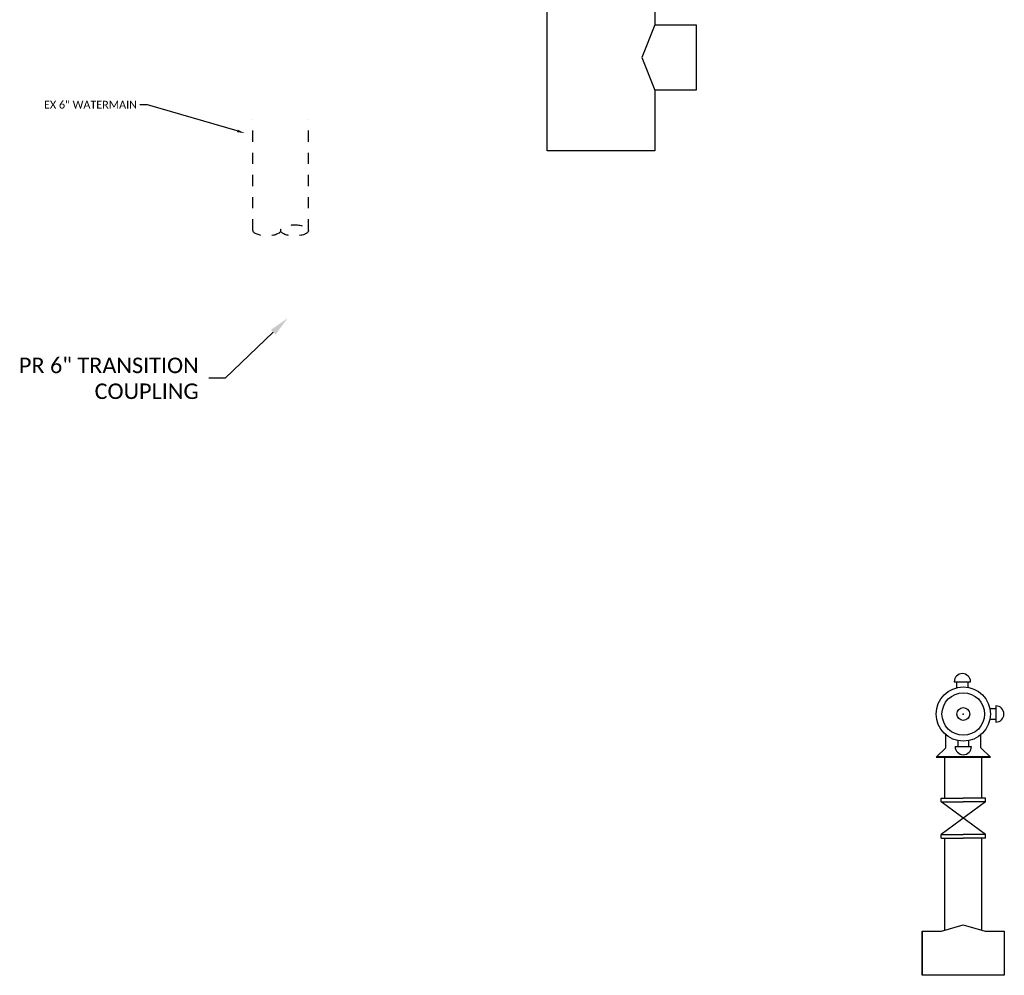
# Model space of a CAD drawing. Header units: feet. Extents: x 2205963 to 2207247, y 306378 to 307002.
# Tile 9 of 16: x 2207201 to 2207210, y 306944 to 306953. Entities that reach past the tile are written whole.
import ezdxf
from ezdxf import colors
from ezdxf.entities.mleader import LeaderData, LeaderLine
from ezdxf.math import Vec2, Vec3

# ---------------------------------------------------------------- set-up
doc = ezdxf.new("R2010")
doc.units = ezdxf.units.FT
doc.header["$MEASUREMENT"] = 0
doc.linetypes.add('2', pattern=[0.1, 0.06, -0.04])
for name, color, linetype in [('SH_Text', 7, 'Continuous'), ('SH_TextM', 7, 'Continuous'), ('UT_P_Water', 133, 'Continuous'), ('UT_P_Water_Cells', 133, 'Continuous'), ('UT_X_Water_Cells', 131, 'Continuous')]:
    doc.layers.add(name, color=color, linetype=linetype)
doc.styles.add('Straight Normal (0.14) Font 30', font='calibri.ttf', dxfattribs={"height": 0.14})

# ---------------------------------------------------------------- blocks, each defined once
blk = doc.blocks.new('end')
at = {"color": 0, "linetype": 'ByBlock'}
blk.add_ellipse((0, 0.75), major_axis=(0, 0.25), ratio=0.401763, dxfattribs=at)
at = {"color": 0, "linetype": 'ByBlock', "extrusion": (0, 0, -1)}
blk.add_ellipse((0, 0.25), major_axis=(0, -0.25), ratio=0.401763, start_param=3.141593, end_param=6.283185, dxfattribs=at)
blk = doc.blocks.new('000VALVE_6')
for p, q in [((-0.1476, 0.2), (-0.1806, 0.2)), ((-0.1806, 0.2), (-0.1806, 0)), ((-0.1476, 0.2), (-0.1476, 0)), ((0.1476, 0.2), (-0.1476, -0.2)), ((-0.1476, 0.2), (0.1476, -0.2)), ((0.1806, 0.2), (0.1476, 0.2)), ((0.1476, 0.2), (0.1476, 0)), ((0.1806, 0.2), (0.1806, 0)), ((-0.1806, -0.2), (-0.1806, 0)), ((-0.1476, -0.2), (-0.1476, 0)), ((0.1476, -0.2), (0.1476, 0)), ((0.1806, -0.2), (0.1806, 0)), ((-0.1476, -0.2), (-0.1806, -0.2)), ((0.1806, -0.2), (0.1476, -0.2))]:
    blk.add_line(p, q)

msp = doc.modelspace()

# ---------------------------------------------------------------- linework, layer by layer
at = {"layer": 'UT_P_Water'}
for p, q in [((2207209.708, 306946.7326), (2207209.8547, 306946.7326)), ((2207210.083, 306946.515), (2207210.083, 306946.3683)), ((2207209.6314, 306946.1377), (2207209.6314, 306946.2551)), ((2207209.9474, 306946.1377), (2207209.9474, 306946.2551)), ((2207209.6314, 306946.1377), (2207209.5449, 306946.0513)), ((2207209.716, 306946.148), (2207209.8627, 306946.148)), ((2207210.0338, 306946.0513), (2207209.9474, 306946.1377)), ((2207209.5449, 306946.0513), (2207210.0338, 306946.0513)), ((2207209.5512, 306946.0575), (2207210.0276, 306946.0575))]:
    msp.add_line(p, q, dxfattribs=at)
for points in [[(2207209.7312, 306946.6791), (2207209.7312, 306946.7326), (2207209.8314, 306946.7326), (2207209.8314, 306946.6824)], [(2207210.0295, 306946.4917), (2207210.083, 306946.4917), (2207210.083, 306946.3915), (2207210.0295, 306946.3915)], [(2207209.7393, 306946.2015), (2207209.7393, 306946.148), (2207209.8395, 306946.148), (2207209.8395, 306946.2015)], [(2207209.6234, 306945.6822), (2207209.6234, 306946.0513)], [(2207209.9554, 306945.6822), (2207209.9554, 306946.0513)], [(2207209.6234, 306944.4926), (2207209.6234, 306945.321)], [(2207209.9554, 306944.4926), (2207209.9554, 306945.321)], [(2207209.4194, 306944.4837), (2207209.4194, 306944.0843), (2207209.4194, 306944.4837), (2207209.5923, 306944.4837), (2207209.7894, 306944.5402), (2207209.9864, 306944.4837), (2207210.1594, 306944.4837), (2207210.1594, 306944.0843), (2207209.4194, 306944.0843)]]:
    msp.add_lwpolyline(points, dxfattribs=at)
for radius in [0.2445, 0.1921, 0.0581]:
    msp.add_circle((2207209.7894, 306946.4416), radius, dxfattribs=at)
for centre, start, end in [((2207209.7813, 306946.7326), 0, 180), ((2207210.083, 306946.4416), 270, 90), ((2207209.7894, 306946.148), 180, 0)]:
    msp.add_arc(centre, 0.0733, start, end, dxfattribs=at)
msp.add_point((2207209.7894, 306946.4416), dxfattribs=at)
at = {"layer": 'UT_P_Water_Cells'}
for points in [[(2207207.0085, 306951.5244), (2207206.0346, 306951.5244), (2207206.0346, 306953.2067), (2207207.0085, 306953.2067), (2207207.0085, 306952.6611), (2207207.3809, 306952.6611), (2207207.3809, 306952.07), (2207207.0085, 306952.07), (2207207.0085, 306951.5244)], [(2207207.0085, 306952.6611), (2207206.8895, 306952.3655), (2207207.0085, 306952.07)]]:
    msp.add_lwpolyline(points, dxfattribs=at)
at = {"layer": 'UT_X_Water_Cells', "linetype": '2'}
for points in [[(2207203.3823, 306950.8055), (2207203.3823, 306951.8055)], [(2207203.8823, 306950.8055), (2207203.8823, 306951.8055)]]:
    msp.add_lwpolyline(points, dxfattribs=at)

# ---------------------------------------------------------------- block references
at = {"layer": 'UT_P_Water', "rotation": 270}
msp.add_blockref('000VALVE_6', (2207209.7894, 306945.5016), dxfattribs=at)
at = {"layer": 'UT_X_Water_Cells', "linetype": '2', "ltscale": 0.083333, "xscale": 0.5, "yscale": 0.5, "zscale": 0.5, "rotation": 269.9086484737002}
msp.add_blockref('end', (2207203.3823, 306950.8055), dxfattribs=at)

# ---------------------------------------------------------------- leaders
at = {"layer": 'SH_Text'}
ml = msp.add_multileader_mtext('Standard', dxfattribs=at)
ml.set_content('PR 6" TRANSITION\\PCOUPLING', color=256, style='Straight Normal (0.14) Font 30')
ml.set_leader_properties(color=9)
ml.build(insert=Vec2(0, 0))
ml.multileader.update_dxf_attribs({"text_left_attachment_type": 2, "text_right_attachment_type": 2, "dogleg_length": 0.15, "arrow_head_size": 0.18})
ctx = ml.context
ctx.base_point, ctx.char_height, ctx.arrow_head_size, ctx.landing_gap_size, ctx.plane_origin = Vec3(2207201.2008, 306949.4705), 0.14, 0.18, 0.09, Vec3(2207203.6249, 306949.5093)
ctx.left_attachment, ctx.right_attachment, ctx.text_align_type = 2, 2, 2
notes = []
notes.append((ctx, [(0, (1, 1, 0), (2207203.1329, 306949.4705), (-1, 0), 0.15, [(0, [(2207203.6949, 306950.0125)], 0, [])])]))
ctx.mtext.insert, ctx.mtext.alignment, ctx.mtext.flow_direction = Vec3(2207202.8929, 306949.6572), 3, 5
at = {"layer": 'SH_TextM'}
ml = msp.add_multileader_mtext('Standard', dxfattribs=at)
ml.set_content('EX 6" WATERMAIN', color=256, style='Straight Normal (0.14) Font 30')
ml.set_leader_properties(color=9)
ml.build(insert=Vec2(0, 0))
ml.multileader.update_dxf_attribs({"text_left_attachment_type": 2, "text_right_attachment_type": 2, "dogleg_length": 0.14, "arrow_head_size": 0.07, "scale": 0.5})
ctx = ml.context
ctx.base_point, ctx.scale, ctx.char_height, ctx.arrow_head_size, ctx.landing_gap_size, ctx.plane_origin = Vec3(2207201.4624, 306951.9385), 0.5, 0.07, 0.07, 0.035, Vec3(2207203.2163, 306952.2035)
ctx.left_attachment, ctx.right_attachment = 2, 2
notes.append((ctx, [(1, (1, 1, 0), (2207202.4313, 306951.9385), (-1, 0), 0.07, [(0, [(2207203.308, 306951.6832)], 0, [])])]))
ctx.mtext.insert, ctx.mtext.flow_direction = Vec3(2207201.4974, 306951.9743), 5
for ctx, leaders in notes:
    for number, flags, end, landing, length, lines in leaders:
        leader = LeaderData()
        leader.index, (leader.has_last_leader_line, leader.has_dogleg_vector, leader.attachment_direction) = number, flags
        leader.last_leader_point, leader.dogleg_vector, leader.dogleg_length = Vec3(end), Vec3(landing), length
        for number, points, colour, breaks in lines:
            line = LeaderLine()
            line.index, line.vertices, line.color, line.breaks = number, Vec3.list(points), colors.encode_raw_color(colour), breaks
            leader.lines.append(line)
        ctx.leaders.append(leader)

doc.saveas('drawing.dxf')
